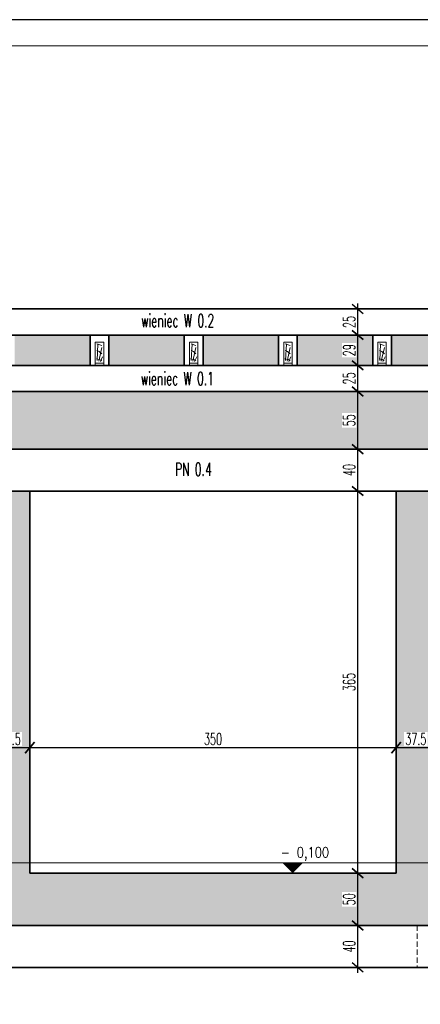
# Model space of a CAD drawing. Header units: centimetres. Extents: x 125945 to 146944, y 20629 to 31773.
# Tile 30 of 80: x 135905 to 136288, y 23303 to 24243. Entities that reach past the tile are written whole.
import ezdxf
from ezdxf.enums import TextEntityAlignment as Align

# ---------------------------------------------------------------- set-up
doc = ezdxf.new("R2010")
doc.units = ezdxf.units.CM
doc.linetypes.add('HIDDEN', pattern=[9.525, 6.35, -3.175])
for name, color, linetype, lineweight in [('e-cad_cienkie', 88, 'Continuous', 15), ('e-cad_opisy', 7, 'Continuous', 15), ('e-cad_wymiary', 66, 'Continuous', 15), ('e-cad_wypelnienia', 254, 'Continuous', 9), ('K- OPISY', 40, 'Continuous', 15), ('K-DREWNO', 36, 'Continuous', 20), ('K-FUNDAMENTY', 44, 'Continuous', 35), ('K-ŚCIANY KONSTRUKCYJNE', 16, 'Continuous', 35), ('K-ŻELBET', 204, 'Continuous', 35), ('K-ŻELBET NIEWIDOCZNY', 9, 'HIDDEN', 20)]:
    doc.layers.add(name, color=color, linetype=linetype, lineweight=lineweight)
doc.styles.add('e-cad_1', font='simplex.shx', dxfattribs={"width": 0.6})
doc.styles.add('simpl', font='simplex.shx', dxfattribs={"width": 0.6})
doc.dimstyles.new('e-cad_1_50_[cm]', dxfattribs={"dimscale": 5, "dimtxt": 2.25, "dimasz": 1.75, "dimexe": 1, "dimexo": 0, "dimgap": 0.5, "dimtad": 1, "dimdec": 1, "dimrnd": 0.5, "dimdsep": 46, "dimtxsty": 'simpl', "dimblk": 'OBLIQUE', "dimcen": 0, "dimdle": 1, "dimclrd": 256, "dimclre": 256, "dimclrt": 256, "dimadec": 0, "dimazin": 0, "dimtfac": 1, "dimtdec": 1, "dimtix": 1, "dimtmove": 2, "dimatfit": 3, "dimldrblk": 'OBLIQUE', "dimfxl": 1, "dimfxlon": 1, "dimtfill": 1, "dimarcsym": 0})

# ---------------------------------------------------------------- blocks, each defined once
blk = doc.blocks.new('_Oblique')
at = {"color": 0, "linetype": 'ByBlock', "lineweight": -2}
blk.add_line((0.5, 0.6), (-0.5, -0.6), dxfattribs=at)
blk = doc.blocks.new('*D3967')
at = {"layer": 'Defpoints', "color": 0}
for p in [(135877.32, 23464.16), (135914.82, 23464.16)]:
    blk.add_point(p, dxfattribs=at)
at = {"layer": 'e-cad_wymiary', "lineweight": -2, "ltscale": 2}
for p, q in [((135872.32, 23547.82), (135919.82, 23547.82)), ((135877.32, 23542.82), (135877.32, 23552.82)), ((135914.82, 23542.82), (135914.82, 23552.82))]:
    blk.add_line(p, q, dxfattribs=at)
at = {"layer": 'e-cad_wymiary', "lineweight": -2, "xscale": 8.75, "yscale": 8.75, "zscale": 8.75, "rotation": 180}
blk.add_blockref('_Oblique', (135877.32, 23547.82), dxfattribs=at)
at = {"layer": 'e-cad_wymiary', "lineweight": -2, "xscale": 8.75, "yscale": 8.75, "zscale": 8.75}
blk.add_blockref('_Oblique', (135914.82, 23547.82), dxfattribs=at)
at = {"layer": 'e-cad_wymiary', "ltscale": 2, "insert": (135896.07, 23555.95), "char_height": 11.25, "attachment_point": 5, "style": 'simpl', "bg_fill": 3, "box_fill_scale": 1.1, "bg_fill_color": 256, "bg_fill_true_color": 13158600, "bg_fill_transparency": 0}
blk.add_mtext('37.5', dxfattribs=at)
at = {"layer": 'Defpoints', "color": 0}
blk.add_point((135914.82, 23547.82), dxfattribs=at)
blk = doc.blocks.new('*D3968')
at = {"layer": 'Defpoints', "color": 0}
for p in [(136264.82, 23547.82), (135914.82, 23464.16), (136264.82, 23464.16)]:
    blk.add_point(p, dxfattribs=at)
at = {"layer": 'e-cad_wymiary', "lineweight": -2, "ltscale": 2}
for p, q in [((135909.82, 23547.82), (136269.82, 23547.82)), ((135914.82, 23542.82), (135914.82, 23552.82)), ((136264.82, 23542.82), (136264.82, 23552.82))]:
    blk.add_line(p, q, dxfattribs=at)
at = {"layer": 'e-cad_wymiary', "lineweight": -2, "xscale": 8.75, "yscale": 8.75, "zscale": 8.75, "rotation": 180}
blk.add_blockref('_Oblique', (135914.82, 23547.82), dxfattribs=at)
at = {"layer": 'e-cad_wymiary', "lineweight": -2, "xscale": 8.75, "yscale": 8.75, "zscale": 8.75}
blk.add_blockref('_Oblique', (136264.82, 23547.82), dxfattribs=at)
at = {"layer": 'e-cad_wymiary', "ltscale": 2, "insert": (136089.82, 23555.95), "char_height": 11.25, "attachment_point": 5, "style": 'simpl', "bg_fill": 3, "box_fill_scale": 1.1, "bg_fill_color": 256, "bg_fill_true_color": 13158600, "bg_fill_transparency": 0}
blk.add_mtext('350', dxfattribs=at)
blk = doc.blocks.new('*D3969')
at = {"layer": 'Defpoints', "color": 0}
for p in [(136264.82, 23464.16), (136302.32, 23464.16)]:
    blk.add_point(p, dxfattribs=at)
at = {"layer": 'e-cad_wymiary', "lineweight": -2, "ltscale": 2}
for p, q in [((136259.82, 23547.82), (136307.32, 23547.82)), ((136264.82, 23542.82), (136264.82, 23552.82)), ((136302.32, 23542.82), (136302.32, 23552.82))]:
    blk.add_line(p, q, dxfattribs=at)
at = {"layer": 'e-cad_wymiary', "lineweight": -2, "xscale": 8.75, "yscale": 8.75, "zscale": 8.75, "rotation": 180}
blk.add_blockref('_Oblique', (136264.82, 23547.82), dxfattribs=at)
at = {"layer": 'e-cad_wymiary', "lineweight": -2, "xscale": 8.75, "yscale": 8.75, "zscale": 8.75}
blk.add_blockref('_Oblique', (136302.32, 23547.82), dxfattribs=at)
at = {"layer": 'e-cad_wymiary', "ltscale": 2, "insert": (136283.57, 23555.95), "char_height": 11.25, "attachment_point": 5, "style": 'simpl', "bg_fill": 3, "box_fill_scale": 1.1, "bg_fill_color": 256, "bg_fill_true_color": 13158600, "bg_fill_transparency": 0}
blk.add_mtext('37.5', dxfattribs=at)
at = {"layer": 'Defpoints', "color": 0}
blk.add_point((136302.32, 23547.82), dxfattribs=at)
blk = doc.blocks.new('*D3982')
at = {"layer": 'Defpoints', "color": 0}
for p in [(136230.89, 23966.82), (136230.89, 23941.82)]:
    blk.add_point(p, dxfattribs=at)
at = {"layer": 'e-cad_wymiary', "lineweight": -2, "ltscale": 2}
for p, q in [((136227.93, 23971.82), (136227.93, 23936.82)), ((136230.89, 23966.82), (136222.93, 23966.82)), ((136230.89, 23941.82), (136222.93, 23941.82))]:
    blk.add_line(p, q, dxfattribs=at)
at = {"layer": 'e-cad_wymiary', "lineweight": -2, "xscale": 8.75, "yscale": 8.75, "zscale": 8.75}
for p, rotation in [((136227.93, 23966.82), 90), ((136227.93, 23941.82), 270)]:
    blk.add_blockref('_Oblique', p, dxfattribs=dict(at, rotation=rotation))
at = {"layer": 'e-cad_wymiary', "ltscale": 2, "insert": (136219.81, 23954.32), "char_height": 11.25, "attachment_point": 5, "rotation": 90, "style": 'simpl', "bg_fill": 3, "box_fill_scale": 1.1, "bg_fill_color": 256, "bg_fill_true_color": 13158600, "bg_fill_transparency": 0}
blk.add_mtext('25', dxfattribs=at)
at = {"layer": 'Defpoints', "color": 0}
blk.add_point((136227.93, 23941.82), dxfattribs=at)
blk = doc.blocks.new('*D3983')
at = {"layer": 'Defpoints', "color": 0}
for p in [(136230.89, 23941.82), (136227.93, 23912.82), (136242.32, 23912.82)]:
    blk.add_point(p, dxfattribs=at)
at = {"layer": 'e-cad_wymiary', "lineweight": -2, "ltscale": 2}
for p, q in [((136230.89, 23941.82), (136222.93, 23941.82)), ((136227.93, 23946.82), (136227.93, 23907.82)), ((136232.93, 23912.82), (136222.93, 23912.82))]:
    blk.add_line(p, q, dxfattribs=at)
at = {"layer": 'e-cad_wymiary', "lineweight": -2, "xscale": 8.75, "yscale": 8.75, "zscale": 8.75}
for p, rotation in [((136227.93, 23941.82), 90), ((136227.93, 23912.82), 270)]:
    blk.add_blockref('_Oblique', p, dxfattribs=dict(at, rotation=rotation))
at = {"layer": 'e-cad_wymiary', "ltscale": 2, "insert": (136219.81, 23927.32), "char_height": 11.25, "attachment_point": 5, "rotation": 90, "style": 'simpl', "bg_fill": 3, "box_fill_scale": 1.1, "bg_fill_color": 256, "bg_fill_true_color": 13158600, "bg_fill_transparency": 0}
blk.add_mtext('29', dxfattribs=at)
blk = doc.blocks.new('*D3984')
at = {"layer": 'Defpoints', "color": 0}
for p in [(136242.32, 23912.82), (136242.32, 23887.82)]:
    blk.add_point(p, dxfattribs=at)
at = {"layer": 'e-cad_wymiary', "lineweight": -2, "ltscale": 2}
for p, q in [((136232.93, 23912.82), (136222.93, 23912.82)), ((136227.93, 23917.82), (136227.93, 23882.82)), ((136232.93, 23887.82), (136222.93, 23887.82))]:
    blk.add_line(p, q, dxfattribs=at)
at = {"layer": 'e-cad_wymiary', "lineweight": -2, "xscale": 8.75, "yscale": 8.75, "zscale": 8.75}
for p, rotation in [((136227.93, 23912.82), 90), ((136227.93, 23887.82), 270)]:
    blk.add_blockref('_Oblique', p, dxfattribs=dict(at, rotation=rotation))
at = {"layer": 'e-cad_wymiary', "ltscale": 2, "insert": (136219.81, 23900.32), "char_height": 11.25, "attachment_point": 5, "rotation": 90, "style": 'simpl', "bg_fill": 3, "box_fill_scale": 1.1, "bg_fill_color": 256, "bg_fill_true_color": 13158600, "bg_fill_transparency": 0}
blk.add_mtext('25', dxfattribs=at)
at = {"layer": 'Defpoints', "color": 0}
blk.add_point((136227.93, 23887.82), dxfattribs=at)
blk = doc.blocks.new('*D3985')
at = {"layer": 'Defpoints', "color": 0}
for p in [(136242.32, 23887.82), (136227.93, 23832.82), (136242.32, 23832.82)]:
    blk.add_point(p, dxfattribs=at)
at = {"layer": 'e-cad_wymiary', "lineweight": -2, "ltscale": 2}
for p, q in [((136232.93, 23887.82), (136222.93, 23887.82)), ((136227.93, 23892.82), (136227.93, 23827.82)), ((136232.93, 23832.82), (136222.93, 23832.82))]:
    blk.add_line(p, q, dxfattribs=at)
at = {"layer": 'e-cad_wymiary', "lineweight": -2, "xscale": 8.75, "yscale": 8.75, "zscale": 8.75}
for p, rotation in [((136227.93, 23887.82), 90), ((136227.93, 23832.82), 270)]:
    blk.add_blockref('_Oblique', p, dxfattribs=dict(at, rotation=rotation))
at = {"layer": 'e-cad_wymiary', "ltscale": 2, "insert": (136219.81, 23860.32), "char_height": 11.25, "attachment_point": 5, "rotation": 90, "style": 'simpl', "bg_fill": 3, "box_fill_scale": 1.1, "bg_fill_color": 256, "bg_fill_true_color": 13158600, "bg_fill_transparency": 0}
blk.add_mtext('55', dxfattribs=at)
blk = doc.blocks.new('*D3986')
at = {"layer": 'Defpoints', "color": 0}
for p in [(136242.32, 23832.82), (136227.93, 23792.82), (136252.21, 23792.82)]:
    blk.add_point(p, dxfattribs=at)
at = {"layer": 'e-cad_wymiary', "lineweight": -2, "ltscale": 2}
for p, q in [((136227.93, 23837.82), (136227.93, 23787.82)), ((136232.93, 23832.82), (136222.93, 23832.82)), ((136232.93, 23792.82), (136222.93, 23792.82))]:
    blk.add_line(p, q, dxfattribs=at)
at = {"layer": 'e-cad_wymiary', "lineweight": -2, "xscale": 8.75, "yscale": 8.75, "zscale": 8.75}
for p, rotation in [((136227.93, 23832.82), 90), ((136227.93, 23792.82), 270)]:
    blk.add_blockref('_Oblique', p, dxfattribs=dict(at, rotation=rotation))
at = {"layer": 'e-cad_wymiary', "ltscale": 2, "insert": (136219.81, 23812.82), "char_height": 11.25, "attachment_point": 5, "rotation": 90, "style": 'simpl', "bg_fill": 3, "box_fill_scale": 1.1, "bg_fill_color": 256, "bg_fill_true_color": 13158600, "bg_fill_transparency": 0}
blk.add_mtext('40', dxfattribs=at)
blk = doc.blocks.new('*D3987')
at = {"layer": 'Defpoints', "color": 0}
for p in [(136252.21, 23792.82), (136227.93, 23427.82), (136264.82, 23427.82)]:
    blk.add_point(p, dxfattribs=at)
at = {"layer": 'e-cad_wymiary', "lineweight": -2, "ltscale": 2}
for p, q in [((136232.93, 23792.82), (136222.93, 23792.82)), ((136227.93, 23797.82), (136227.93, 23422.82)), ((136232.93, 23427.82), (136222.93, 23427.82))]:
    blk.add_line(p, q, dxfattribs=at)
at = {"layer": 'e-cad_wymiary', "lineweight": -2, "xscale": 8.75, "yscale": 8.75, "zscale": 8.75}
for p, rotation in [((136227.93, 23792.82), 90), ((136227.93, 23427.82), 270)]:
    blk.add_blockref('_Oblique', p, dxfattribs=dict(at, rotation=rotation))
at = {"layer": 'e-cad_wymiary', "ltscale": 2, "insert": (136219.81, 23610.32), "char_height": 11.25, "attachment_point": 5, "rotation": 90, "style": 'simpl', "bg_fill": 3, "box_fill_scale": 1.1, "bg_fill_color": 256, "bg_fill_true_color": 13158600, "bg_fill_transparency": 0}
blk.add_mtext('365', dxfattribs=at)
blk = doc.blocks.new('*D3988')
at = {"layer": 'Defpoints', "color": 0}
for p in [(136264.82, 23427.82), (136227.93, 23377.82), (136264.82, 23377.82)]:
    blk.add_point(p, dxfattribs=at)
at = {"layer": 'e-cad_wymiary', "lineweight": -2, "ltscale": 2}
for p, q in [((136232.93, 23427.82), (136222.93, 23427.82)), ((136227.93, 23432.82), (136227.93, 23372.82)), ((136232.93, 23377.82), (136222.93, 23377.82))]:
    blk.add_line(p, q, dxfattribs=at)
at = {"layer": 'e-cad_wymiary', "lineweight": -2, "xscale": 8.75, "yscale": 8.75, "zscale": 8.75}
for p, rotation in [((136227.93, 23427.82), 90), ((136227.93, 23377.82), 270)]:
    blk.add_blockref('_Oblique', p, dxfattribs=dict(at, rotation=rotation))
at = {"layer": 'e-cad_wymiary', "ltscale": 2, "insert": (136219.81, 23402.82), "char_height": 11.25, "attachment_point": 5, "rotation": 90, "style": 'simpl', "bg_fill": 3, "box_fill_scale": 1.1, "bg_fill_color": 256, "bg_fill_true_color": 13158600, "bg_fill_transparency": 0}
blk.add_mtext('50', dxfattribs=at)
blk = doc.blocks.new('*D3989')
at = {"layer": 'Defpoints', "color": 0}
for p in [(136264.82, 23377.82), (136227.93, 23337.82), (136245.36, 23337.82)]:
    blk.add_point(p, dxfattribs=at)
at = {"layer": 'e-cad_wymiary', "lineweight": -2, "ltscale": 2}
for p, q in [((136232.93, 23377.82), (136222.93, 23377.82)), ((136227.93, 23382.82), (136227.93, 23332.82)), ((136232.93, 23337.82), (136222.93, 23337.82))]:
    blk.add_line(p, q, dxfattribs=at)
at = {"layer": 'e-cad_wymiary', "lineweight": -2, "xscale": 8.75, "yscale": 8.75, "zscale": 8.75}
for p, rotation in [((136227.93, 23377.82), 90), ((136227.93, 23337.82), 270)]:
    blk.add_blockref('_Oblique', p, dxfattribs=dict(at, rotation=rotation))
at = {"layer": 'e-cad_wymiary', "ltscale": 2, "insert": (136219.81, 23357.82), "char_height": 11.25, "attachment_point": 5, "rotation": 90, "style": 'simpl', "bg_fill": 3, "box_fill_scale": 1.1, "bg_fill_color": 256, "bg_fill_true_color": 13158600, "bg_fill_transparency": 0}
blk.add_mtext('40', dxfattribs=at)
blk = doc.blocks.new('e-cad_kota_2')
blk.add_line((0, 2), (8, 2))
blk.add_lwpolyline([(0, 0, 0, 4, 0), (0, 2, 4, 4, 0)], format="xyseb")
at = {"style": 'e-cad_1', "width": 0.8}
blk.add_attdef('ZNAK', text='', height=2, dxfattribs=at).set_placement((-0.5, 3), align=Align.RIGHT)
blk.add_attdef('RZEDNA', (0.8, 3), '', height=2, dxfattribs=at)

msp = doc.modelspace()

# ---------------------------------------------------------------- hatches: boundary and pattern name
at = {"layer": 'e-cad_wypelnienia', "ltscale": 0.8}
h = msp.add_hatch(dxfattribs=at)
h.set_pattern_fill('APPIANRN', color=256, scale=0.15)
h.set_pattern_definition([(0, (133627.318, 23377.82), (0, 23.8125), []), (90, (133627.318, 23377.82), (-18.0975, 23.8125), [23.8125, -23.8125])])
h.paths.add_polyline_path([(133627.32, 23437.82), (134502.32, 23437.82), (134502.32, 23887.82), (133627.32, 23887.82), (133627.32, 23437.82)], is_closed=False)
h.paths.add_polyline_path([(134527.32, 23437.82), (134952.32, 23437.82), (134952.32, 23887.82), (134527.32, 23887.82), (134527.32, 23437.82)], is_closed=False)
h.paths.add_polyline_path([(134977.32, 23437.82), (135014.82, 23437.82), (135014.82, 23792.82), (134989.82, 23792.82), (134989.82, 23832.82), (135402.32, 23832.82), (135402.32, 23887.82), (134977.32, 23887.82), (134977.32, 23437.82)], is_closed=False)
h.paths.add_polyline_path([(133627.32, 23377.82), (133644.82, 23377.82), (134502.32, 23377.82), (134502.32, 23437.82), (133627.32, 23437.82), (133627.32, 23377.82)], is_closed=False)
h.paths.add_polyline_path([(136872.32, 23832.82), (136872.32, 23887.82), (136327.32, 23887.82), (136327.32, 23832.82), (136872.32, 23832.82)], is_closed=False)
h.paths.add_polyline_path([(134977.32, 23437.82), (134977.32, 23377.82), (135402.32, 23377.82), (135402.32, 23437.82), (135364.82, 23437.82), (135364.82, 23427.82), (135014.82, 23427.82), (135014.82, 23437.82), (134977.32, 23437.82)], is_closed=False)
h.paths.add_polyline_path([(134527.32, 23377.82), (134952.32, 23377.82), (134952.32, 23437.82), (134527.32, 23437.82), (134527.32, 23377.82)], is_closed=False)
h.paths.add_polyline_path([(136264.82, 23437.82), (136264.82, 23427.82), (135914.82, 23427.82), (135914.82, 23437.82), (135877.32, 23437.82), (135877.32, 23377.82), (136302.32, 23377.82), (136302.32, 23437.82), (136264.82, 23437.82)], is_closed=False)
h.paths.add_polyline_path([(135427.32, 23437.82), (135427.32, 23377.82), (135852.32, 23377.82), (135852.32, 23437.82), (135814.82, 23437.82), (135814.82, 23427.82), (135464.82, 23427.82), (135464.82, 23437.82), (135427.32, 23437.82)], is_closed=False)
h.paths.add_polyline_path([(136327.32, 23377.82), (136872.32, 23377.82), (136872.32, 23422.82), (136327.32, 23422.82), (136327.32, 23377.82)], is_closed=False)
h.paths.add_polyline_path([(135427.32, 23832.82), (135852.32, 23832.82), (135852.32, 23887.82), (135427.32, 23887.82), (135427.32, 23832.82)], is_closed=False)
h.paths.add_polyline_path([(135877.32, 23832.82), (136302.32, 23832.82), (136302.32, 23887.82), (135877.32, 23887.82), (135877.32, 23832.82)], is_closed=False)
h.paths.add_polyline_path([(135914.82, 23437.82), (135914.82, 23792.82), (135877.32, 23792.82), (135877.32, 23437.82), (135914.82, 23437.82)], is_closed=False)
h.paths.add_polyline_path([(136264.82, 23437.82), (136302.32, 23437.82), (136302.32, 23792.82), (136264.82, 23792.82), (136264.82, 23437.82)], is_closed=False)
h.paths.add_polyline_path([(135814.82, 23437.82), (135852.32, 23437.82), (135852.32, 23792.82), (135814.82, 23792.82), (135814.82, 23437.82)], is_closed=False)
h.paths.add_polyline_path([(135364.82, 23437.82), (135402.32, 23437.82), (135402.32, 23792.82), (135364.82, 23792.82), (135364.82, 23437.82)], is_closed=False)
h.paths.add_polyline_path([(135464.82, 23437.82), (135464.82, 23792.82), (135427.32, 23792.82), (135427.32, 23437.82), (135464.82, 23437.82)], is_closed=False)
h.paths.add_polyline_path([(134952.32, 23437.82), (134977.32, 23437.82), (134977.32, 23887.82), (134952.32, 23887.82), (134952.32, 23437.82)], is_closed=False)
h.paths.add_polyline_path([(134502.32, 23437.82), (134527.32, 23437.82), (134527.32, 23887.82), (134502.32, 23887.82), (134502.32, 23437.82)], is_closed=False)
h.paths.add_polyline_path([(135852.32, 23792.82), (135852.32, 23437.82), (135877.32, 23437.82), (135877.32, 23792.82), (135852.32, 23792.82)], is_closed=False)
h.paths.add_polyline_path([(135402.32, 23792.82), (135402.32, 23437.82), (135427.32, 23437.82), (135427.32, 23792.82), (135402.32, 23792.82)], is_closed=False)
h.paths.add_polyline_path([(136327.32, 23447.82), (136327.32, 23792.82), (136302.32, 23792.82), (136302.32, 23447.82), (136327.32, 23447.82)], is_closed=False)
h.paths.add_polyline_path([(135900.32, 23912.82), (135972.32, 23912.82), (135972.32, 23941.82), (135900.32, 23941.82), (135900.32, 23912.82)], is_closed=False)
h.paths.add_polyline_path([(136530.32, 23912.82), (136602.32, 23912.82), (136602.32, 23941.82), (136530.32, 23941.82), (136530.32, 23912.82)], is_closed=False)
h.paths.add_polyline_path([(136440.32, 23912.82), (136512.32, 23912.82), (136512.32, 23941.82), (136440.32, 23941.82), (136440.32, 23912.82)], is_closed=False)
h.paths.add_polyline_path([(136350.32, 23912.82), (136422.32, 23912.82), (136422.32, 23941.82), (136350.32, 23941.82), (136350.32, 23912.82)], is_closed=False)
h.paths.add_polyline_path([(136260.32, 23912.82), (136332.32, 23912.82), (136332.32, 23941.82), (136260.32, 23941.82), (136260.32, 23912.82)], is_closed=False)
h.paths.add_polyline_path([(136080.32, 23912.82), (136152.32, 23912.82), (136152.32, 23941.82), (136080.32, 23941.82), (136080.32, 23912.82)], is_closed=False)
h.paths.add_polyline_path([(135990.32, 23912.82), (136062.32, 23912.82), (136062.32, 23941.82), (135990.32, 23941.82), (135990.32, 23912.82)], is_closed=False)
h.paths.add_polyline_path([(135810.32, 23912.82), (135882.32, 23912.82), (135882.32, 23941.82), (135810.32, 23941.82), (135810.32, 23912.82)], is_closed=False)
h.paths.add_polyline_path([(135720.32, 23912.82), (135792.32, 23912.82), (135792.32, 23941.82), (135720.32, 23941.82), (135720.32, 23912.82)], is_closed=False)
h.paths.add_polyline_path([(135630.32, 23912.82), (135702.32, 23912.82), (135702.32, 23941.82), (135630.32, 23941.82), (135630.32, 23912.82)], is_closed=False)
h.paths.add_polyline_path([(134730.32, 23912.82), (134802.32, 23912.82), (134802.32, 23941.82), (134730.32, 23941.82), (134730.32, 23912.82)], is_closed=False)
h.paths.add_polyline_path([(135540.32, 23912.82), (135612.32, 23912.82), (135612.32, 23941.82), (135540.32, 23941.82), (135540.32, 23912.82)], is_closed=False)
h.paths.add_polyline_path([(135450.32, 23912.82), (135522.32, 23912.82), (135522.32, 23941.82), (135450.32, 23941.82), (135450.32, 23912.82)], is_closed=False)
h.paths.add_polyline_path([(135360.32, 23912.82), (135432.32, 23912.82), (135432.32, 23941.82), (135360.32, 23941.82), (135360.32, 23912.82)], is_closed=False)
h.paths.add_polyline_path([(135270.32, 23912.82), (135342.32, 23912.82), (135342.32, 23941.82), (135270.32, 23941.82), (135270.32, 23912.82)], is_closed=False)
h.paths.add_polyline_path([(135180.32, 23912.82), (135252.32, 23912.82), (135252.32, 23941.82), (135180.32, 23941.82), (135180.32, 23912.82)], is_closed=False)
h.paths.add_polyline_path([(135090.32, 23912.82), (135162.32, 23912.82), (135162.32, 23941.82), (135090.32, 23941.82), (135090.32, 23912.82)], is_closed=False)
h.paths.add_polyline_path([(134910.32, 23912.82), (134982.32, 23912.82), (134982.32, 23941.82), (134910.32, 23941.82), (134910.32, 23912.82)], is_closed=False)
h.paths.add_polyline_path([(134820.32, 23912.82), (134892.32, 23912.82), (134892.32, 23941.82), (134820.32, 23941.82), (134820.32, 23912.82)], is_closed=False)
h.paths.add_polyline_path([(134640.32, 23912.82), (134712.32, 23912.82), (134712.32, 23941.82), (134640.32, 23941.82), (134640.32, 23912.82)], is_closed=False)
h.paths.add_polyline_path([(134460.32, 23912.82), (134532.32, 23912.82), (134532.32, 23941.82), (134460.32, 23941.82), (134460.32, 23912.82)], is_closed=False)
h.paths.add_polyline_path([(134370.32, 23912.82), (134442.32, 23912.82), (134442.32, 23941.82), (134370.32, 23941.82), (134370.32, 23912.82)], is_closed=False)
h.paths.add_polyline_path([(134280.32, 23912.82), (134352.32, 23912.82), (134352.32, 23941.82), (134280.32, 23941.82), (134280.32, 23912.82)], is_closed=False)
h.paths.add_polyline_path([(134190.32, 23912.82), (134262.32, 23912.82), (134262.32, 23941.82), (134190.32, 23941.82), (134190.32, 23912.82)], is_closed=False)
h.paths.add_polyline_path([(133920.32, 23912.82), (133992.32, 23912.82), (133992.32, 23941.82), (133920.32, 23941.82), (133920.32, 23912.82)], is_closed=False)
h.paths.add_polyline_path([(133830.32, 23912.82), (133902.32, 23912.82), (133902.32, 23941.82), (133830.32, 23941.82), (133830.32, 23912.82)], is_closed=False)
h.paths.add_polyline_path([(133740.32, 23912.82), (133812.32, 23912.82), (133812.32, 23941.82), (133740.32, 23941.82), (133740.32, 23912.82)], is_closed=False)
h.paths.add_polyline_path([(133650.32, 23912.82), (133722.32, 23912.82), (133722.32, 23941.82), (133650.32, 23941.82), (133650.32, 23912.82)], is_closed=False)
h.paths.add_polyline_path([(134010.32, 23912.82), (134082.32, 23912.82), (134082.32, 23941.82), (134010.32, 23941.82), (134010.32, 23912.82)], is_closed=False)
h.paths.add_polyline_path([(134550.32, 23912.82), (134622.32, 23912.82), (134622.32, 23941.82), (134550.32, 23941.82), (134550.32, 23912.82)], is_closed=False)
h.paths.add_polyline_path([(134100.32, 23912.82), (134172.32, 23912.82), (134172.32, 23941.82), (134100.32, 23941.82), (134100.32, 23912.82)], is_closed=False)
h.paths.add_polyline_path([(135000.32, 23912.82), (135072.32, 23912.82), (135072.32, 23941.82), (135000.32, 23941.82), (135000.32, 23912.82)], is_closed=False)
h.paths.add_polyline_path([(136170.32, 23912.82), (136242.32, 23912.82), (136242.32, 23941.82), (136170.32, 23941.82), (136170.32, 23912.82)], is_closed=False)
h.paths.add_polyline_path([(136620.32, 23912.82), (136692.32, 23912.82), (136692.32, 23941.82), (136620.32, 23941.82), (136620.32, 23912.82)], is_closed=False)
h.paths.add_polyline_path([(136710.32, 23912.82), (136782.32, 23912.82), (136782.32, 23941.82), (136710.32, 23941.82), (136710.32, 23912.82)], is_closed=False)
h.paths.add_polyline_path([(135852.32, 23377.82), (135877.32, 23377.82), (135877.32, 23437.82), (135852.32, 23437.82), (135852.32, 23377.82)], is_closed=False)
h.paths.add_polyline_path([(134952.32, 23377.82), (134977.32, 23377.82), (134977.32, 23437.82), (134952.32, 23437.82), (134952.32, 23377.82)], is_closed=False)
h.paths.add_polyline_path([(134502.32, 23377.82), (134527.32, 23377.82), (134527.32, 23437.82), (134502.32, 23437.82), (134502.32, 23377.82)], is_closed=False)
h.paths.add_polyline_path([(135402.32, 23377.82), (135427.32, 23377.82), (135427.32, 23437.82), (135402.32, 23437.82), (135402.32, 23377.82)], is_closed=False)
h.paths.add_polyline_path([(136800.32, 23912.82), (136849.32, 23912.82), (136849.32, 23941.82), (136800.32, 23941.82), (136800.32, 23912.82)], is_closed=False)
h.paths.add_polyline_path([(135852.32, 23832.82), (135877.32, 23832.82), (135877.32, 23887.82), (135852.32, 23887.82), (135852.32, 23832.82)], is_closed=False)
h.paths.add_polyline_path([(136302.32, 23887.82), (136302.32, 23832.82), (136327.32, 23832.82), (136327.32, 23887.82), (136302.32, 23887.82)], is_closed=False)
h.paths.add_polyline_path([(135402.32, 23832.82), (135427.32, 23832.82), (135427.32, 23887.82), (135402.32, 23887.82), (135402.32, 23832.82)], is_closed=False)
h.paths.add_polyline_path([(136302.32, 23377.82), (136327.32, 23377.82), (136327.32, 23422.82), (136302.32, 23422.82), (136302.32, 23377.82)], is_closed=False)

# ---------------------------------------------------------------- linework, layer by layer
at = {"layer": 'e-cad_cienkie', "ltscale": 2}
msp.add_line((136158.31, 23427.82), (136190.81, 23427.82), dxfattribs=at)
at = {"layer": 'e-cad_wypelnienia', "ltscale": 0.8}
for p, q in [((135978.75, 23933.34), (135983.43, 23931.64)), ((135979.83, 23933.51), (135979.03, 23917.46)), ((136068.75, 23933.34), (136073.43, 23931.64)), ((136069.83, 23933.51), (136069.03, 23917.46)), ((136158.75, 23933.34), (136163.43, 23931.64)), ((136159.83, 23933.51), (136159.03, 23917.46)), ((136248.75, 23933.34), (136253.43, 23931.64)), ((136249.83, 23933.51), (136249.03, 23917.46)), ((135978.78, 23926.87), (135981, 23926.01)), ((135980.53, 23916.93), (135983.46, 23930.02)), ((135981, 23926.01), (135983.48, 23923.89)), ((136068.78, 23926.87), (136071, 23926.01)), ((136070.53, 23916.93), (136073.46, 23930.02)), ((136071, 23926.01), (136073.48, 23923.89)), ((136158.78, 23926.87), (136161, 23926.01)), ((136160.53, 23916.93), (136163.46, 23930.02)), ((136161, 23926.01), (136163.48, 23923.89)), ((136248.78, 23926.87), (136251, 23926.01)), ((136250.53, 23916.93), (136253.46, 23930.02)), ((136251, 23926.01), (136253.48, 23923.89)), ((135978.41, 23919.05), (135981.42, 23918.5)), ((135981.42, 23918.5), (135983.4, 23917.01)), ((135982.12, 23916.4), (135984.18, 23921)), ((136068.41, 23919.05), (136071.42, 23918.5)), ((136071.42, 23918.5), (136073.4, 23917.01)), ((136072.12, 23916.4), (136074.18, 23921)), ((136158.41, 23919.05), (136161.42, 23918.5)), ((136161.42, 23918.5), (136163.4, 23917.01)), ((136162.12, 23916.4), (136164.18, 23921)), ((136248.41, 23919.05), (136251.42, 23918.5)), ((136251.42, 23918.5), (136253.4, 23917.01)), ((136252.12, 23916.4), (136254.18, 23921)), ((133411.45, 23437.82), (136973.63, 23437.82))]:
    msp.add_line(p, q, dxfattribs=at)
at = {"layer": 'K-DREWNO', "ltscale": 0.8}
for p, q in [((135977.32, 23935.08), (135977.32, 23912.82)), ((135985.32, 23935.08), (135977.32, 23935.08)), ((135985.32, 23935.08), (135985.32, 23912.82)), ((136067.32, 23935.08), (136067.32, 23912.82)), ((136075.32, 23935.08), (136067.32, 23935.08)), ((136075.32, 23935.08), (136075.32, 23912.82)), ((136157.32, 23935.08), (136157.32, 23912.82)), ((136165.32, 23935.08), (136157.32, 23935.08)), ((136165.32, 23935.08), (136165.32, 23912.82)), ((136247.32, 23935.08), (136247.32, 23912.82)), ((136255.32, 23935.08), (136247.32, 23935.08)), ((136255.32, 23935.08), (136255.32, 23912.82)), ((135985.32, 23915.01), (135977.32, 23915.01)), ((136075.32, 23915.01), (136067.32, 23915.01)), ((136165.32, 23915.01), (136157.32, 23915.01)), ((136255.32, 23915.01), (136247.32, 23915.01))]:
    msp.add_line(p, q, dxfattribs=at)
at = {"layer": 'K-FUNDAMENTY', "ltscale": 0.8}
for p, q in [((133644.82, 23377.82), (136914.82, 23377.82)), ((133584.82, 23337.82), (136914.82, 23337.82))]:
    msp.add_line(p, q, dxfattribs=at)
at = {"layer": 'K-ŚCIANY KONSTRUKCYJNE', "ltscale": 0.8}
for p, q in [((135972.32, 23912.82), (135972.32, 23941.82)), ((135990.32, 23912.82), (135990.32, 23941.82)), ((136062.32, 23912.82), (136062.32, 23941.82)), ((136080.32, 23912.82), (136080.32, 23941.82)), ((136152.32, 23912.82), (136152.32, 23941.82)), ((136170.32, 23912.82), (136170.32, 23941.82)), ((136242.32, 23912.82), (136242.32, 23941.82)), ((136260.32, 23912.82), (136260.32, 23941.82)), ((135914.82, 23792.82), (135914.82, 23427.82)), ((136264.82, 23427.82), (136264.82, 23792.82)), ((136264.82, 23427.82), (135914.82, 23427.82))]:
    msp.add_line(p, q, dxfattribs=at)
at = {"layer": 'K-ŻELBET', "ltscale": 0.8}
for points in [[(136897.32, 23941.82), (136897.32, 23966.82), (133602.32, 23966.82), (133602.32, 23941.82)], [(133627.32, 23941.82), (136872.32, 23941.82)], [(133602.32, 23912.82), (133602.32, 23887.82), (136872.32, 23887.82)], [(136872.32, 23912.82), (133627.32, 23912.82)], [(136872.32, 23832.82), (134989.82, 23832.82), (134989.82, 23792.82), (136872.32, 23792.82)]]:
    msp.add_lwpolyline(points, dxfattribs=at)
at = {"layer": 'K-ŻELBET NIEWIDOCZNY', "ltscale": 0.8}
msp.add_line((136284.82, 23377.82), (136284.82, 23337.82), dxfattribs=at)

# ---------------------------------------------------------------- block references
at = {"layer": 'e-cad_opisy', "ltscale": 2, "xscale": 5, "yscale": 5, "zscale": 5}
msp.add_blockref('e-cad_kota_2', (136165.81, 23427.82), dxfattribs=at).add_auto_attribs({'RZEDNA': '0,100', 'ZNAK': '-'})

# ---------------------------------------------------------------- texts
at = {"layer": 'K- OPISY', "color": 2, "style": 'e-cad_1', "width": 0.6}
for s, p in [('wieniec W 0.2', (136021.11, 23949.21)), ('wieniec W 0.1', (136020.78, 23893.98))]:
    msp.add_text(s, height=12.5, dxfattribs=at).set_placement(p)
at = {"layer": 'K- OPISY', "color": 4, "insert": (136071.02, 23813.51), "char_height": 12.5, "width": 71.4626, "attachment_point": 5, "style": 'e-cad_1'}
msp.add_mtext('PN 0.4', dxfattribs=at)

# ---------------------------------------------------------------- next in the draw order: dimensions: what is measured, and where the dimension line sits
at = {"layer": 'e-cad_wymiary', "ltscale": 2}
dim = msp.add_linear_dim(base=(136227.93, 23941.82), p1=(136230.89, 23966.82), p2=(136230.89, 23941.82), angle=90, dimstyle='e-cad_1_50_[cm]', dxfattribs=at)
dim.commit()
dim.dimension.update_dxf_attribs({"geometry": '*D3982', "text_midpoint": (136219.81, 23954.32)})
dim = msp.add_linear_dim(base=(135914.82, 23547.82), p1=(135877.32, 23464.16), p2=(135914.82, 23464.16), dimstyle='e-cad_1_50_[cm]', dxfattribs=at)
dim.commit()
dim.dimension.update_dxf_attribs({"geometry": '*D3967', "text_midpoint": (135896.07, 23555.95)})

# ---------------------------------------------------------------- next in the draw order: dimensions: what is measured, and where the dimension line sits
dim = msp.add_linear_dim(base=(136227.93, 23912.82), p1=(136230.89, 23941.82), p2=(136242.32, 23912.82), angle=90, dimstyle='e-cad_1_50_[cm]', dxfattribs=at)
dim.commit()
dim.dimension.update_dxf_attribs({"geometry": '*D3983', "text_midpoint": (136219.81, 23927.32)})
dim = msp.add_linear_dim(base=(136264.82, 23547.82), p1=(135914.82, 23464.16), p2=(136264.82, 23464.16), dimstyle='e-cad_1_50_[cm]', dxfattribs=at)
dim.commit()
dim.dimension.update_dxf_attribs({"geometry": '*D3968', "text_midpoint": (136089.82, 23555.95)})

# ---------------------------------------------------------------- next in the draw order: dimensions: what is measured, and where the dimension line sits
dim = msp.add_linear_dim(base=(136227.93, 23887.82), p1=(136242.32, 23912.82), p2=(136242.32, 23887.82), angle=90, dimstyle='e-cad_1_50_[cm]', dxfattribs=at)
dim.commit()
dim.dimension.update_dxf_attribs({"geometry": '*D3984', "text_midpoint": (136219.81, 23900.32)})
dim = msp.add_linear_dim(base=(136302.32, 23547.82), p1=(136264.82, 23464.16), p2=(136302.32, 23464.16), dimstyle='e-cad_1_50_[cm]', dxfattribs=at)
dim.commit()
dim.dimension.update_dxf_attribs({"geometry": '*D3969', "text_midpoint": (136283.57, 23555.95)})

# ---------------------------------------------------------------- next in the draw order: dimensions: what is measured, and where the dimension line sits
dim = msp.add_linear_dim(base=(136227.93, 23832.82), p1=(136242.32, 23887.82), p2=(136242.32, 23832.82), angle=90, dimstyle='e-cad_1_50_[cm]', dxfattribs=at)
dim.commit()
dim.dimension.update_dxf_attribs({"geometry": '*D3985', "text_midpoint": (136219.81, 23860.32)})

# ---------------------------------------------------------------- next in the draw order: dimensions: what is measured, and where the dimension line sits
dim = msp.add_linear_dim(base=(136227.93, 23792.82), p1=(136242.32, 23832.82), p2=(136252.21, 23792.82), angle=90, dimstyle='e-cad_1_50_[cm]', dxfattribs=at)
dim.commit()
dim.dimension.update_dxf_attribs({"geometry": '*D3986', "text_midpoint": (136219.81, 23812.82)})

# ---------------------------------------------------------------- next in the draw order: dimensions: what is measured, and where the dimension line sits
dim = msp.add_linear_dim(base=(136227.93, 23427.82), p1=(136252.21, 23792.82), p2=(136264.82, 23427.82), angle=90, dimstyle='e-cad_1_50_[cm]', dxfattribs=at)
dim.commit()
dim.dimension.update_dxf_attribs({"geometry": '*D3987', "text_midpoint": (136219.81, 23610.32)})

# ---------------------------------------------------------------- next in the draw order: dimensions: what is measured, and where the dimension line sits
dim = msp.add_linear_dim(base=(136227.93, 23377.82), p1=(136264.82, 23427.82), p2=(136264.82, 23377.82), angle=90, dimstyle='e-cad_1_50_[cm]', dxfattribs=at)
dim.commit()
dim.dimension.update_dxf_attribs({"geometry": '*D3988', "text_midpoint": (136219.81, 23402.82)})

# ---------------------------------------------------------------- next in the draw order: dimensions: what is measured, and where the dimension line sits
dim = msp.add_linear_dim(base=(136227.93, 23337.82), p1=(136264.82, 23377.82), p2=(136245.36, 23337.82), angle=90, dimstyle='e-cad_1_50_[cm]', dxfattribs=at)
dim.commit()
dim.dimension.update_dxf_attribs({"geometry": '*D3989', "text_midpoint": (136219.81, 23357.82)})

# ---------------------------------------------------------------- next in the draw order: linework, layer by layer
at = {"layer": 'Defpoints'}
msp.add_lwpolyline([(133206.41, 22757.95), (137606.41, 22757.95), (137606.41, 24242.95), (133206.41, 24242.95)], close=True, dxfattribs=at)
at = {"layer": 'e-cad_cienkie'}
msp.add_lwpolyline([(133356.41, 22782.95), (137581.41, 22782.95), (137581.41, 24217.95), (133356.41, 24217.95)], close=True, dxfattribs=at)

doc.saveas('drawing.dxf')
